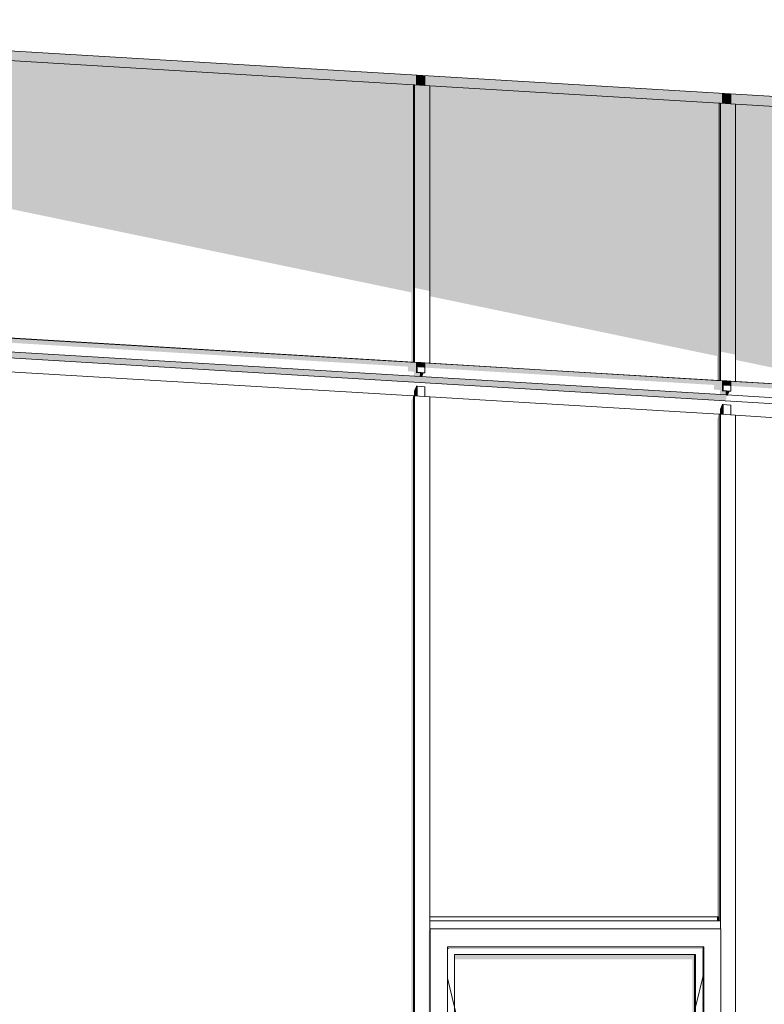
# Model space of a CAD drawing. Header units: millimetres. Extents: x -7573737 to -7522798, y -9734 to 10800.
# Tile 5 of 21: x -7562111 to -7560236, y 2761 to 5242. Entities that reach past the tile are written whole.
import ezdxf

# ---------------------------------------------------------------- set-up
doc = ezdxf.new("R2010")
doc.units = ezdxf.units.MM
doc.header["$MEASUREMENT"] = 0
doc.layers.add('Nowe_280-A Dachy Powłoki', color=7, linetype='Continuous')
doc.layers.add('Nowe_290-A Ściany kurtynowe', color=7, linetype='Continuous')
doc.layers.add('Nowe_280-A Dachy Powłoki_Nr_pióra__61', color=7, linetype='Continuous', lineweight=13, true_color=0x6a6a6a)
doc.layers.add('Nowe_290-A Ściany kurtynowe_Nr_pióra__61', color=7, linetype='Continuous', lineweight=13, true_color=0x6a6a6a)
for name, color, linetype, lineweight in [('Nowe_290-A Ściany kurtynowe_Nr_pióra__3', 7, 'Continuous', 13), ('Nowe_290-A Ściany kurtynowe_Nr_pióra__83', 7, 'Continuous', 13), ('Nowe_290-A Ściany kurtynowe_Nr_pióra__87', 7, 'Continuous', 13)]:
    doc.layers.add(name, color=color, linetype=linetype, lineweight=lineweight)

# ---------------------------------------------------------------- blocks, each defined once
blk = doc.blocks.new('ElemPrzekroju_2', base_point=(-6982742.1, 0))
at = {"layer": 'Nowe_280-A Dachy Powłoki_Nr_pióra__61', "color": 251, "linetype": 'Continuous', "lineweight": 13, "true_color": 0x6a6a6a}
blk.add_line((-7545724.4, 4179.5), (-7563440.7, 5242.5), dxfattribs=at)
blk = doc.blocks.new('ElemPrzekroju_82', base_point=(-6982742.1, 0))
at = {"layer": 'Nowe_290-A Ściany kurtynowe_Nr_pióra__61', "linetype": 'Continuous', "lineweight": 0, "true_color": 0x1a1a1a}
blk.add_hatch(color=250, dxfattribs=at).paths.add_polyline_path([(-7561125.4, 4282.8), (-7561125.4, 25), (-7561119.9, 25), (-7561119.9, 4294.3)])
at = {"layer": 'Nowe_290-A Ściany kurtynowe_Nr_pióra__87', "color": 7, "linetype": 'Continuous', "lineweight": 13}
for p, q in [((-7561119.9, 4294.3), (-7562667.5, 4387.1)), ((-7561091.1, 4317.6), (-7561100.7, 4318.2)), ((-7561091.1, 4292.7), (-7561091.1, 4317.6))]:
    blk.add_line(p, q, dxfattribs=at)
blk = doc.blocks.new('ElemPrzekroju_84', base_point=(-6982742.1, 0))
at = {"layer": 'Nowe_290-A Ściany kurtynowe_Nr_pióra__61', "linetype": 'Continuous', "lineweight": 0, "true_color": 0x1a1a1a}
blk.add_hatch(color=250, dxfattribs=at).paths.add_polyline_path([(-7560342.7, 4247.8), (-7560340, 4247.7), (-7560340, 4272.5), (-7560342.7, 4272.5)])
at = {"layer": 'Nowe_290-A Ściany kurtynowe_Nr_pióra__87', "color": 7, "linetype": 'Continuous', "lineweight": 13}
for p, q in [((-7560342.7, 4272.5), (-7560340, 4272.5)), ((-7560340, 4272.5), (-7560340, 4247.7)), ((-7560330.4, 4272), (-7560340, 4272.5)), ((-7558760.9, 4152.7), (-7560308.4, 4245.6))]:
    blk.add_line(p, q, dxfattribs=at)
blk = doc.blocks.new('ElemPrzekroju_87', base_point=(-6982742.1, 0))
at = {"layer": 'Nowe_290-A Ściany kurtynowe_Nr_pióra__61', "linetype": 'Continuous', "lineweight": 0, "true_color": 0x1a1a1a}
for points in [[(-7560355, 2971.7), (-7560349.6, 2971.7), (-7560349.6, 2981.7), (-7560355, 2981.7)], [(-7561078.7, 2951.7), (-7561078.7, 1490.8), (-7561077.4, 1490.8), (-7561077.4, 2951.7)], [(-7561034, 2905.3), (-7561029.9, 2900.9), (-7560395.8, 2900.9), (-7560390.3, 2906.7), (-7561034, 2906.7)], [(-7561034, 2905.3), (-7561034, 2900.9), (-7561029.9, 2900.9)], [(-7560390.3, 2906.7), (-7560395.8, 2900.9), (-7560393, 2900.9), (-7560393, 1538.6), (-7560390.3, 1535.8)], [(-7560390.3, 2906.7), (-7560390.3, 1535.8), (-7560388.9, 1535.8), (-7560388.9, 2906.7)], [(-7560412.2, 2886.7), (-7561016.1, 2886.7), (-7561016.1, 2875.2), (-7560417.6, 2875.2), (-7560417.6, 1555.8), (-7560412.2, 1555.8)], [(-7560412.2, 2886.7), (-7560412.2, 1555.8), (-7560409.5, 1555.8), (-7560409.5, 2886.7)], [(-7560390.3, 1535.8), (-7560393, 1538.6), (-7560393, 1535.8)], [(-7561078.7, 1470.8), (-7561078.7, 1460.8), (-7560349.6, 1460.8), (-7560349.6, 1470.8)]]:
    blk.add_hatch(color=250, dxfattribs=at).paths.add_polyline_path(points)
at = {"layer": 'Nowe_290-A Ściany kurtynowe_Nr_pióra__3', "color": 7, "linetype": 'Continuous', "lineweight": 13}
for p, q in [((-7560390.3, 2833), (-7560409.5, 2754.1)), ((-7561034, 2827.5), (-7561016.1, 2754.1)), ((-7561016.1, 2754.1), (-7560723.8, 1555.8)), ((-7560409.5, 2754.1), (-7560701.9, 1555.8)), ((-7560723.8, 1555.8), (-7560718.9, 1535.8)), ((-7560701.9, 1555.8), (-7560706.7, 1535.8))]:
    blk.add_line(p, q, dxfattribs=at)
at = {"layer": 'Nowe_290-A Ściany kurtynowe_Nr_pióra__83', "color": 7, "linetype": 'Continuous', "lineweight": 13}
for p, q in [((-7560349.6, 2981.7), (-7561078.7, 2981.7)), ((-7561078.7, 2951.7), (-7561077.4, 2951.7)), ((-7561077.4, 2951.7), (-7561077.4, 1490.8)), ((-7560345.6, 2951.7), (-7561077.4, 2951.7)), ((-7560345.6, 1490.8), (-7560345.6, 2951.7)), ((-7561034, 1535.8), (-7561034, 2906.7)), ((-7561034, 2906.7), (-7560388.9, 2906.7)), ((-7560390.3, 2906.7), (-7560390.3, 1535.8)), ((-7560388.9, 2906.7), (-7560388.9, 1535.8)), ((-7561016.1, 2886.7), (-7560409.5, 2886.7)), ((-7561016.1, 1555.8), (-7561016.1, 2886.7)), ((-7560412.2, 1555.8), (-7560412.2, 2886.7)), ((-7560409.5, 2886.7), (-7560409.5, 1555.8)), ((-7560409.5, 1555.8), (-7561016.1, 1555.8)), ((-7560388.9, 1535.8), (-7561034, 1535.8)), ((-7561078.7, 1490.8), (-7561077.4, 1490.8)), ((-7561077.4, 1490.8), (-7560345.6, 1490.8)), ((-7561078.7, 1460.8), (-7560349.6, 1460.8))]:
    blk.add_line(p, q, dxfattribs=at)
blk = doc.blocks.new('ElemPrzekroju_92', base_point=(-6982742.1, 0))
at = {"layer": 'Nowe_290-A Ściany kurtynowe_Nr_pióra__61', "linetype": 'Continuous', "lineweight": 0, "true_color": 0x1a1a1a}
for points in [[(-7561113, 4294), (-7561110.3, 4293.9), (-7561110.3, 4318.8), (-7561113, 4318.8)], [(-7560349.6, 4248.1), (-7560355, 4236.6), (-7560355, 2981.7), (-7560349.6, 2981.7)]]:
    blk.add_hatch(color=250, dxfattribs=at).paths.add_polyline_path(points)
at = {"layer": 'Nowe_290-A Ściany kurtynowe_Nr_pióra__87', "color": 7, "linetype": 'Continuous', "lineweight": 13}
for p, q in [((-7561113, 4318.8), (-7561110.3, 4318.8)), ((-7561110.3, 4318.8), (-7561110.3, 4293.9)), ((-7561100.7, 4318.2), (-7561110.3, 4318.8)), ((-7560349.6, 4248.1), (-7561078.7, 4291.8)), ((-7560320.7, 4271.4), (-7560330.4, 4272)), ((-7560320.7, 4246.5), (-7560320.7, 4271.4))]:
    blk.add_line(p, q, dxfattribs=at)
blk = doc.blocks.new('ElemPrzekroju_94', base_point=(-6982742.1, 0))
at = {"layer": 'Nowe_290-A Ściany kurtynowe_Nr_pióra__61', "linetype": 'Continuous', "lineweight": 0, "true_color": 0x1a1a1a}
for points in [[(-7560342.7, 5056.6), (-7560342.7, 5031.9), (-7560340, 5031.7), (-7560340, 5056.4)], [(-7560340, 5031.7), (-7560330.4, 5031.1), (-7560330.4, 5055.9), (-7560340, 5056.4)], [(-7558760.9, 4936.8), (-7560308.4, 5029.7), (-7560308.4, 4385.1), (-7559942, 4308.8), (-7558760.9, 4237.9)], [(-7558741.6, 4935.8), (-7558732, 4935.2), (-7558732, 4960), (-7558741.6, 4960.5)], [(-7560342.7, 4307.6), (-7560340, 4307.6), (-7560340, 4332.7), (-7560342.7, 4332.7)], [(-7560330.4, 4332.1), (-7560340, 4332.7), (-7560340, 4320.9), (-7560330.4, 4320.3)], [(-7560320.7, 4331.5), (-7560320.7, 4331.4), (-7558753.9, 4237.3), (-7558751.2, 4237.3)], [(-7560342.7, 4307.6), (-7560333.1, 4307.1), (-7560330.4, 4307.1), (-7560340, 4307.6)], [(-7558741.6, 4211.7), (-7558732, 4211.1), (-7558732, 4236.2), (-7558741.6, 4236.8)], [(-7558741.6, 4211.7), (-7558744.3, 4211.7), (-7558737, 4211.3), (-7558734.7, 4211.1), (-7558732, 4211.1)]]:
    blk.add_hatch(color=250, dxfattribs=at).paths.add_polyline_path(points)
at = {"layer": 'Nowe_290-A Ściany kurtynowe_Nr_pióra__87', "color": 7, "linetype": 'Continuous', "lineweight": 13}
for p, q in [((-7560340, 5056.4), (-7560340, 5031.7)), ((-7558760.9, 4936.8), (-7560308.4, 5029.7)), ((-7558732, 4935.2), (-7558732, 4960)), ((-7560340, 4332.7), (-7560340, 4307.6)), ((-7560311.1, 4330.9), (-7558760.9, 4237.9)), ((-7560342.7, 4307.6), (-7560340, 4307.6)), ((-7560340, 4307.6), (-7560330.4, 4307.1)), ((-7558732, 4211.1), (-7558732, 4236.2)), ((-7558741.6, 4211.7), (-7558732, 4211.1)), ((-7558734.7, 4211.1), (-7558732, 4211.1))]:
    blk.add_line(p, q, dxfattribs=at)
blk = doc.blocks.new('ElemPrzekroju_97', base_point=(-6982742.1, 0))
at = {"layer": 'Nowe_290-A Ściany kurtynowe_Nr_pióra__61', "linetype": 'Continuous', "lineweight": 0, "true_color": 0x1a1a1a}
for points in [[(-7562690.8, 4438.5), (-7562691.6, 4423.5), (-7561102.8, 4328.2), (-7561102, 4343.1)], [(-7561113, 4318.8), (-7561118.4, 4307.3), (-7561118.4, 4294.3), (-7561117.2, 4294.3), (-7561113, 4294)]]:
    blk.add_hatch(color=250, dxfattribs=at).paths.add_polyline_path(points)
at = {"layer": 'Nowe_290-A Ściany kurtynowe_Nr_pióra__87', "color": 7, "linetype": 'Continuous', "lineweight": 13}
blk.add_line((-7561102, 4343.1), (-7562690.8, 4438.5), dxfattribs=at)
blk = doc.blocks.new('ElemPrzekroju_98', base_point=(-6982742.1, 0))
at = {"layer": 'Nowe_290-A Ściany kurtynowe_Nr_pióra__61', "linetype": 'Continuous', "lineweight": 0, "true_color": 0x1a1a1a}
for points in [[(-7561102, 4343.1), (-7561102.8, 4328.2), (-7560332.5, 4282), (-7560331.7, 4296.9)], [(-7560348.1, 4248.1), (-7560346.9, 4248.1), (-7560342.7, 4247.8), (-7560342.7, 4272.5), (-7560348.1, 4261.1)]]:
    blk.add_hatch(color=250, dxfattribs=at).paths.add_polyline_path(points)
at = {"layer": 'Nowe_290-A Ściany kurtynowe_Nr_pióra__87', "color": 7, "linetype": 'Continuous', "lineweight": 13}
blk.add_line((-7560331.7, 4296.9), (-7561102, 4343.1), dxfattribs=at)
blk = doc.blocks.new('ElemPrzekroju_99', base_point=(-6982742.1, 0))
at = {"layer": 'Nowe_290-A Ściany kurtynowe_Nr_pióra__61', "linetype": 'Continuous', "lineweight": 0, "true_color": 0x1a1a1a}
blk.add_hatch(color=250, dxfattribs=at).paths.add_polyline_path([(-7558743.8, 4186.7), (-7559692, 4243.5), (-7559456.6, 4194.5), (-7558760.9, 4152.7), (-7558758.2, 4152.7), (-7558753.9, 4152.5), (-7558753.9, 4177.2), (-7558751.2, 4177.2), (-7558744.3, 4176.8)])
at = {"layer": 'Nowe_290-A Ściany kurtynowe_Nr_pióra__87', "color": 7, "linetype": 'Continuous', "lineweight": 13}
blk.add_line((-7558742.9, 4201.6), (-7560331.7, 4296.9), dxfattribs=at)
blk = doc.blocks.new('ElemPrzekroju_106', base_point=(-6982742.1, 0))
at = {"layer": 'Nowe_290-A Ściany kurtynowe_Nr_pióra__61', "linetype": 'Continuous', "lineweight": 0, "true_color": 0x1a1a1a}
for points in [[(-7562701.8, 5173.4), (-7562699.1, 5173.3), (-7562699.1, 5198), (-7562701.8, 5198.1)], [(-7562699.1, 5173.3), (-7562689.4, 5172.7), (-7562689.4, 5197.4), (-7562699.1, 5198)], [(-7562667.5, 5171.2), (-7562667.5, 4876.7), (-7561125.4, 4555.4), (-7561125.4, 4379.8), (-7561119.9, 4379.5), (-7561119.9, 5078.4)], [(-7561100.7, 5077.4), (-7561091.1, 5076.8), (-7561091.1, 5101.5), (-7561100.7, 5102.1)], [(-7562699.1, 4474.2), (-7562701.8, 4474.2), (-7562701.8, 4449.2), (-7562699.1, 4449.2)], [(-7562689.4, 4473.6), (-7562699.1, 4474.2), (-7562699.1, 4462.4), (-7562689.4, 4461.8)], [(-7562679.8, 4472.9), (-7561113, 4378.9), (-7561110.3, 4378.9), (-7562679.8, 4473.1)], [(-7562699.1, 4449.2), (-7562701.8, 4449.2), (-7562692.1, 4448.6), (-7562689.4, 4448.6)], [(-7561100.7, 4378.3), (-7561100.7, 4366.5), (-7561091.1, 4365.9), (-7561091.1, 4377.7)], [(-7561103.4, 4353.3), (-7561093.8, 4352.7), (-7561091.1, 4352.7), (-7561100.7, 4353.3)]]:
    blk.add_hatch(color=250, dxfattribs=at).paths.add_polyline_path(points)
at = {"layer": 'Nowe_290-A Ściany kurtynowe_Nr_pióra__87', "color": 7, "linetype": 'Continuous', "lineweight": 13}
for p, q in [((-7562699.1, 5198), (-7562699.1, 5173.3)), ((-7561513.1, 5101.9), (-7562667.5, 5171.2)), ((-7561119.9, 5078.4), (-7561513.1, 5101.9)), ((-7561091.1, 5076.8), (-7561091.1, 5101.5)), ((-7562699.1, 4474.2), (-7562699.1, 4449.2)), ((-7562670.2, 4472.5), (-7561119.9, 4379.5)), ((-7562701.8, 4449.2), (-7562699.1, 4449.2)), ((-7562699.1, 4449.2), (-7562689.4, 4448.6)), ((-7561091.1, 4352.7), (-7561091.1, 4377.7)), ((-7561100.7, 4353.3), (-7561091.1, 4352.7)), ((-7561093.8, 4352.7), (-7561091.1, 4352.7))]:
    blk.add_line(p, q, dxfattribs=at)
blk = doc.blocks.new('ElemPrzekroju_109', base_point=(-6982742.1, 0))
at = {"layer": 'Nowe_290-A Ściany kurtynowe_Nr_pióra__61', "linetype": 'Continuous', "lineweight": 0, "true_color": 0x1a1a1a}
blk.add_hatch(color=250, dxfattribs=at).paths.add_polyline_path([(-7561514.4, 5126.9), (-7562679.8, 5196.8), (-7562679.8, 5172.1), (-7562667.5, 5171.4), (-7562667.5, 5171.2), (-7561515.8, 5102.1)])
blk = doc.blocks.new('ElemPrzekroju_110', base_point=(-6982742.1, 0))
at = {"layer": 'Nowe_290-A Ściany kurtynowe_Nr_pióra__61', "linetype": 'Continuous', "lineweight": 0, "true_color": 0x1a1a1a}
blk.add_hatch(color=250, dxfattribs=at).paths.add_polyline_path([(-7561514.4, 5126.9), (-7561515.8, 5102.1), (-7561119.9, 5078.4), (-7561117.2, 5078.4), (-7561113, 5078.1), (-7561113, 5102.8)])
blk = doc.blocks.new('ElemPrzekroju_111', base_point=(-6982742.1, 0))
at = {"layer": 'Nowe_290-A Ściany kurtynowe_Nr_pióra__61', "linetype": 'Continuous', "lineweight": 0, "true_color": 0x1a1a1a}
blk.add_hatch(color=250, dxfattribs=at).paths.add_polyline_path([(-7561091.1, 5076.8), (-7561078.7, 5076), (-7561078.7, 5075.9), (-7560349.6, 5032.1), (-7560346.9, 5032.1), (-7560342.7, 5031.9), (-7560342.7, 5056.6), (-7561091.1, 5101.5)])
blk = doc.blocks.new('ElemPrzekroju_112', base_point=(-6982742.1, 0))
at = {"layer": 'Nowe_290-A Ściany kurtynowe_Nr_pióra__61', "linetype": 'Continuous', "lineweight": 0, "true_color": 0x1a1a1a}
blk.add_hatch(color=250, dxfattribs=at).paths.add_polyline_path([(-7560320.7, 5055.3), (-7560320.7, 5030.6), (-7560308.4, 5029.8), (-7560308.4, 5029.7), (-7558760.9, 4936.8), (-7558758.2, 4936.8), (-7558753.9, 4936.6), (-7558753.9, 4961.3)])
blk = doc.blocks.new('ElemPrzekroju_118', base_point=(-6982742.1, 0))
at = {"layer": 'Nowe_290-A Ściany kurtynowe_Nr_pióra__61', "linetype": 'Continuous', "lineweight": 0, "true_color": 0x1a1a1a}
for points in [[(-7560320.7, 4316.3), (-7560319.2, 4319.5), (-7559950.1, 4297.3), (-7559692, 4243.5), (-7558745.7, 4186.8), (-7558744.3, 4211.7), (-7558753.9, 4212.3), (-7558753.9, 4237.3), (-7560320.7, 4331.4)], [(-7560333.6, 4297), (-7560331.7, 4296.9), (-7560331.8, 4295.2), (-7560328.9, 4295), (-7560323.4, 4306.5), (-7560333.1, 4307.1)]]:
    blk.add_hatch(color=250, dxfattribs=at).paths.add_polyline_path(points)
at = {"layer": 'Nowe_290-A Ściany kurtynowe_Nr_pióra__87', "color": 7, "linetype": 'Continuous', "lineweight": 13}
for p, q in [((-7560320.7, 4331.4), (-7558753.9, 4237.3)), ((-7560334.5, 4282.1), (-7558745.7, 4186.8))]:
    blk.add_line(p, q, dxfattribs=at)
blk = doc.blocks.new('ElemPrzekroju_119', base_point=(-6982742.1, 0))
at = {"layer": 'Nowe_290-A Ściany kurtynowe_Nr_pióra__61', "linetype": 'Continuous', "lineweight": 0, "true_color": 0x1a1a1a}
for points in [[(-7561091.1, 4377.6), (-7561091.1, 4362.5), (-7561089.5, 4365.7), (-7560363.2, 4322.1), (-7560363.2, 4310.3), (-7560348.1, 4309.4), (-7560348.1, 4297.9), (-7560333.6, 4297), (-7560333.1, 4307.1), (-7560342.7, 4307.6), (-7560342.7, 4332.7)], [(-7561103.9, 4343.3), (-7561098.4, 4342.9), (-7561093.8, 4352.7), (-7561103.4, 4353.3)]]:
    blk.add_hatch(color=250, dxfattribs=at).paths.add_polyline_path(points)
at = {"layer": 'Nowe_290-A Ściany kurtynowe_Nr_pióra__87', "color": 7, "linetype": 'Continuous', "lineweight": 13}
for p, q in [((-7561091.1, 4377.6), (-7560342.7, 4332.7)), ((-7561104.8, 4328.3), (-7560334.5, 4282.1))]:
    blk.add_line(p, q, dxfattribs=at)
blk = doc.blocks.new('ElemPrzekroju_120', base_point=(-6982742.1, 0))
at = {"layer": 'Nowe_290-A Ściany kurtynowe_Nr_pióra__61', "linetype": 'Continuous', "lineweight": 0, "true_color": 0x1a1a1a}
for points in [[(-7561113, 4378.9), (-7562679.8, 4472.9), (-7562679.8, 4457.8), (-7562678.3, 4461), (-7561133.5, 4368.3), (-7561133.5, 4356.5), (-7561118.4, 4355.6), (-7561118.4, 4344.1), (-7561103.9, 4343.3), (-7561103.4, 4353.3), (-7561113, 4353.8)], [(-7562692.1, 4448.6), (-7562692.7, 4438.6), (-7562687.1, 4438.2), (-7562682.5, 4448), (-7562682.5, 4448)]]:
    blk.add_hatch(color=250, dxfattribs=at).paths.add_polyline_path(points)
at = {"layer": 'Nowe_290-A Ściany kurtynowe_Nr_pióra__87', "color": 7, "linetype": 'Continuous', "lineweight": 13}
for p, q in [((-7562679.8, 4472.9), (-7561113, 4378.9)), ((-7562693.5, 4423.6), (-7561104.8, 4328.3))]:
    blk.add_line(p, q, dxfattribs=at)
blk = doc.blocks.new('ElemPrzekroju_123', base_point=(-6982742.1, 0))
at = {"layer": 'Nowe_290-A Ściany kurtynowe_Nr_pióra__61', "linetype": 'Continuous', "lineweight": 0, "true_color": 0x1a1a1a}
for points in [[(-7561113, 5102.8), (-7561113, 5078.1), (-7561110.3, 5077.9), (-7561110.3, 5102.7)], [(-7561110.3, 5102.7), (-7561110.3, 5077.9), (-7561100.7, 5077.4), (-7561100.7, 5102.1)], [(-7561078.7, 5075.9), (-7561078.7, 4545.7), (-7560355, 4394.9), (-7560355, 4333.6), (-7560349.6, 4333.2), (-7560349.6, 5032.1)], [(-7560330.4, 5031.1), (-7560320.7, 5030.6), (-7560320.7, 5055.3), (-7560330.4, 5055.9)], [(-7561113, 4353.8), (-7561110.3, 4353.8), (-7561110.3, 4378.9), (-7561113, 4378.9)], [(-7561100.7, 4378.3), (-7561110.3, 4378.9), (-7561110.3, 4367.1), (-7561100.7, 4366.5)], [(-7561091.1, 4377.6), (-7560342.7, 4332.7), (-7560340, 4332.7), (-7561091.1, 4377.7)], [(-7561110.3, 4353.8), (-7561113, 4353.8), (-7561103.4, 4353.3), (-7561100.7, 4353.3)], [(-7560320.7, 4331.5), (-7560330.4, 4332.1), (-7560330.4, 4320.3), (-7560320.7, 4319.7)], [(-7560333.1, 4307.1), (-7560323.4, 4306.5), (-7560320.7, 4306.5), (-7560330.4, 4307.1)]]:
    blk.add_hatch(color=250, dxfattribs=at).paths.add_polyline_path(points)
at = {"layer": 'Nowe_290-A Ściany kurtynowe_Nr_pióra__87', "color": 7, "linetype": 'Continuous', "lineweight": 13}
for p, q in [((-7561110.3, 5102.7), (-7561110.3, 5077.9)), ((-7560349.6, 5032.1), (-7561078.7, 5075.9)), ((-7560320.7, 5030.6), (-7560320.7, 5055.3)), ((-7561110.3, 4378.9), (-7561110.3, 4353.8)), ((-7561081.4, 4377.2), (-7560349.6, 4333.2)), ((-7561113, 4353.8), (-7561110.3, 4353.8)), ((-7561110.3, 4353.8), (-7561100.7, 4353.3)), ((-7560320.7, 4306.5), (-7560320.7, 4331.5)), ((-7560330.4, 4307.1), (-7560320.7, 4306.5)), ((-7560323.4, 4306.5), (-7560320.7, 4306.5))]:
    blk.add_line(p, q, dxfattribs=at)
blk = doc.blocks.new('ElemPrzekroju_236', base_point=(-6982742.1, 0))
at = {"layer": 'Nowe_290-A Ściany kurtynowe_Nr_pióra__61', "linetype": 'Continuous', "lineweight": 0, "true_color": 0x1a1a1a}
for points in [[(-7561119.9, 1480.8), (-7561117.2, 1480.8), (-7561117.2, 2961.7), (-7561119.9, 2961.7)], [(-7561081.4, 2945.9), (-7561081.4, 1485.1), (-7561078.7, 1485.1), (-7561078.7, 2951.7)]]:
    blk.add_hatch(color=250, dxfattribs=at).paths.add_polyline_path(points)
at = {"layer": 'Nowe_290-A Ściany kurtynowe_Nr_pióra__87', "color": 7, "linetype": 'Continuous', "lineweight": 13}
for p, q in [((-7561119.9, 2961.7), (-7561119.9, 1480.8)), ((-7561117.2, 1480.8), (-7561117.2, 2961.7)), ((-7561078.7, 1480.8), (-7561078.7, 2961.7))]:
    blk.add_line(p, q, dxfattribs=at)
blk = doc.blocks.new('ElemPrzekroju_237', base_point=(-6982742.1, 0))
at = {"layer": 'Nowe_290-A Ściany kurtynowe_Nr_pióra__87', "color": 7, "linetype": 'Continuous', "lineweight": 13}
blk.add_line((-7560308.4, 1480.8), (-7560308.4, 2961.7), dxfattribs=at)
blk = doc.blocks.new('ElemPrzekroju_241', base_point=(-6982742.1, 0))
at = {"layer": 'Nowe_290-A Ściany kurtynowe_Nr_pióra__61', "linetype": 'Continuous', "lineweight": 0, "true_color": 0x1a1a1a}
blk.add_hatch(color=250, dxfattribs=at).paths.add_polyline_path([(-7561119.9, 2961.7), (-7561117.2, 2961.7), (-7561117.2, 4294.3), (-7561119.9, 4294.3)])
at = {"layer": 'Nowe_290-A Ściany kurtynowe_Nr_pióra__87', "color": 7, "linetype": 'Continuous', "lineweight": 13}
for p, q in [((-7561117.2, 4294.3), (-7561119.9, 4294.3)), ((-7561119.9, 4294.3), (-7561119.9, 2961.7)), ((-7561078.7, 4292), (-7561117.2, 4294.3)), ((-7561117.2, 2961.7), (-7561117.2, 4294.3)), ((-7561078.7, 2971.7), (-7561078.7, 4292)), ((-7561078.7, 2961.7), (-7561078.7, 2971.7))]:
    blk.add_line(p, q, dxfattribs=at)
blk = doc.blocks.new('ElemPrzekroju_242', base_point=(-6982742.1, 0))
at = {"layer": 'Nowe_290-A Ściany kurtynowe_Nr_pióra__61', "linetype": 'Continuous', "lineweight": 0, "true_color": 0x1a1a1a}
blk.add_hatch(color=250, dxfattribs=at).paths.add_polyline_path([(-7560349.6, 2971.7), (-7560346.9, 2971.7), (-7560346.9, 4248.1), (-7560349.6, 4248.1)])
at = {"layer": 'Nowe_290-A Ściany kurtynowe_Nr_pióra__87', "color": 7, "linetype": 'Continuous', "lineweight": 13}
for p, q in [((-7560346.9, 4248.1), (-7560349.6, 4248.1)), ((-7560349.6, 4248.1), (-7560349.6, 2971.7)), ((-7560308.4, 4245.8), (-7560346.9, 4248.1)), ((-7560346.9, 2971.7), (-7560346.9, 4248.1)), ((-7560308.4, 2961.7), (-7560308.4, 4245.8))]:
    blk.add_line(p, q, dxfattribs=at)
blk = doc.blocks.new('ElemPrzekroju_247', base_point=(-6982742.1, 0))
at = {"layer": 'Nowe_290-A Ściany kurtynowe_Nr_pióra__61', "linetype": 'Continuous', "lineweight": 0, "true_color": 0x1a1a1a}
for points in [[(-7561119.9, 4379.5), (-7561117.2, 4379.5), (-7561117.2, 5078.4), (-7561119.9, 5078.4)], [(-7561078.7, 5076), (-7561117.2, 5078.4), (-7561117.2, 4566.8), (-7561078.7, 4558.8)], [(-7561100.7, 4378.3), (-7561081.4, 4377.2), (-7561078.7, 4377.2), (-7561117.2, 4379.5), (-7561119.9, 4379.5)]]:
    blk.add_hatch(color=250, dxfattribs=at).paths.add_polyline_path(points)
at = {"layer": 'Nowe_290-A Ściany kurtynowe_Nr_pióra__87', "color": 7, "linetype": 'Continuous', "lineweight": 13}
for p, q in [((-7561117.2, 5078.4), (-7561119.9, 5078.4)), ((-7561119.9, 5078.4), (-7561119.9, 4379.5)), ((-7561078.7, 5076), (-7561117.2, 5078.4)), ((-7561117.2, 4379.5), (-7561117.2, 5078.4)), ((-7561078.7, 4377.2), (-7561078.7, 5076)), ((-7561119.9, 4379.5), (-7561110.3, 4378.9)), ((-7561119.9, 4379.5), (-7561117.2, 4379.5)), ((-7561117.2, 4379.5), (-7561078.7, 4377.2)), ((-7561110.3, 4378.9), (-7561100.7, 4378.3)), ((-7561100.7, 4378.3), (-7561091.1, 4377.7)), ((-7561091.1, 4377.7), (-7561081.4, 4377.2)), ((-7561078.7, 4377.2), (-7561081.4, 4377.2))]:
    blk.add_line(p, q, dxfattribs=at)
blk = doc.blocks.new('ElemPrzekroju_248', base_point=(-6982742.1, 0))
at = {"layer": 'Nowe_290-A Ściany kurtynowe_Nr_pióra__61', "linetype": 'Continuous', "lineweight": 0, "true_color": 0x1a1a1a}
for points in [[(-7560349.6, 4333.2), (-7560346.9, 4333.2), (-7560346.9, 5032.1), (-7560349.6, 5032.1)], [(-7560346.9, 5032.1), (-7560346.9, 4406.3), (-7560308.4, 4398.3), (-7560308.4, 5029.8)], [(-7560330.4, 4332.1), (-7560311.1, 4330.9), (-7560308.4, 4330.9), (-7560346.9, 4333.2), (-7560349.6, 4333.2)]]:
    blk.add_hatch(color=250, dxfattribs=at).paths.add_polyline_path(points)
at = {"layer": 'Nowe_290-A Ściany kurtynowe_Nr_pióra__87', "color": 7, "linetype": 'Continuous', "lineweight": 13}
for p, q in [((-7560346.9, 5032.1), (-7560349.6, 5032.1)), ((-7560349.6, 5032.1), (-7560349.6, 4333.2)), ((-7560308.4, 5029.8), (-7560346.9, 5032.1)), ((-7560346.9, 4333.2), (-7560346.9, 5032.1)), ((-7560308.4, 4330.9), (-7560308.4, 5029.8)), ((-7560349.6, 4333.2), (-7560340, 4332.7)), ((-7560349.6, 4333.2), (-7560346.9, 4333.2)), ((-7560346.9, 4333.2), (-7560308.4, 4330.9)), ((-7560340, 4332.7), (-7560330.4, 4332.1)), ((-7560330.4, 4332.1), (-7560320.7, 4331.5)), ((-7560320.7, 4331.5), (-7560311.1, 4330.9)), ((-7560308.4, 4330.9), (-7560311.1, 4330.9))]:
    blk.add_line(p, q, dxfattribs=at)
blk = doc.blocks.new('ElemPrzekroju_261', base_point=(-6982742.1, 0))
at = {"layer": 'Nowe_290-A Ściany kurtynowe_Nr_pióra__87', "color": 7, "linetype": 'Continuous', "lineweight": 13}
for p in [(-7561078.7, 2971.7), (-7560346.9, 2951.7)]:
    blk.add_line(p, (-7560346.9, 2971.7), dxfattribs=at)

msp = doc.modelspace()

# ---------------------------------------------------------------- block references
at = {"layer": 'Nowe_280-A Dachy Powłoki', "lineweight": 0}
msp.add_blockref('ElemPrzekroju_2', (-6982742.1, 0), dxfattribs=at)
at = {"layer": 'Nowe_290-A Ściany kurtynowe', "lineweight": 0}
for name in ['ElemPrzekroju_106', 'ElemPrzekroju_109', 'ElemPrzekroju_110', 'ElemPrzekroju_123', 'ElemPrzekroju_111', 'ElemPrzekroju_247', 'ElemPrzekroju_94', 'ElemPrzekroju_112', 'ElemPrzekroju_248', 'ElemPrzekroju_120', 'ElemPrzekroju_97', 'ElemPrzekroju_82', 'ElemPrzekroju_119', 'ElemPrzekroju_98', 'ElemPrzekroju_92', 'ElemPrzekroju_118', 'ElemPrzekroju_241', 'ElemPrzekroju_99', 'ElemPrzekroju_84', 'ElemPrzekroju_242', 'ElemPrzekroju_87', 'ElemPrzekroju_236', 'ElemPrzekroju_261', 'ElemPrzekroju_237']:
    msp.add_blockref(name, (-6982742.1, 0), dxfattribs=at)

doc.saveas('drawing.dxf')
